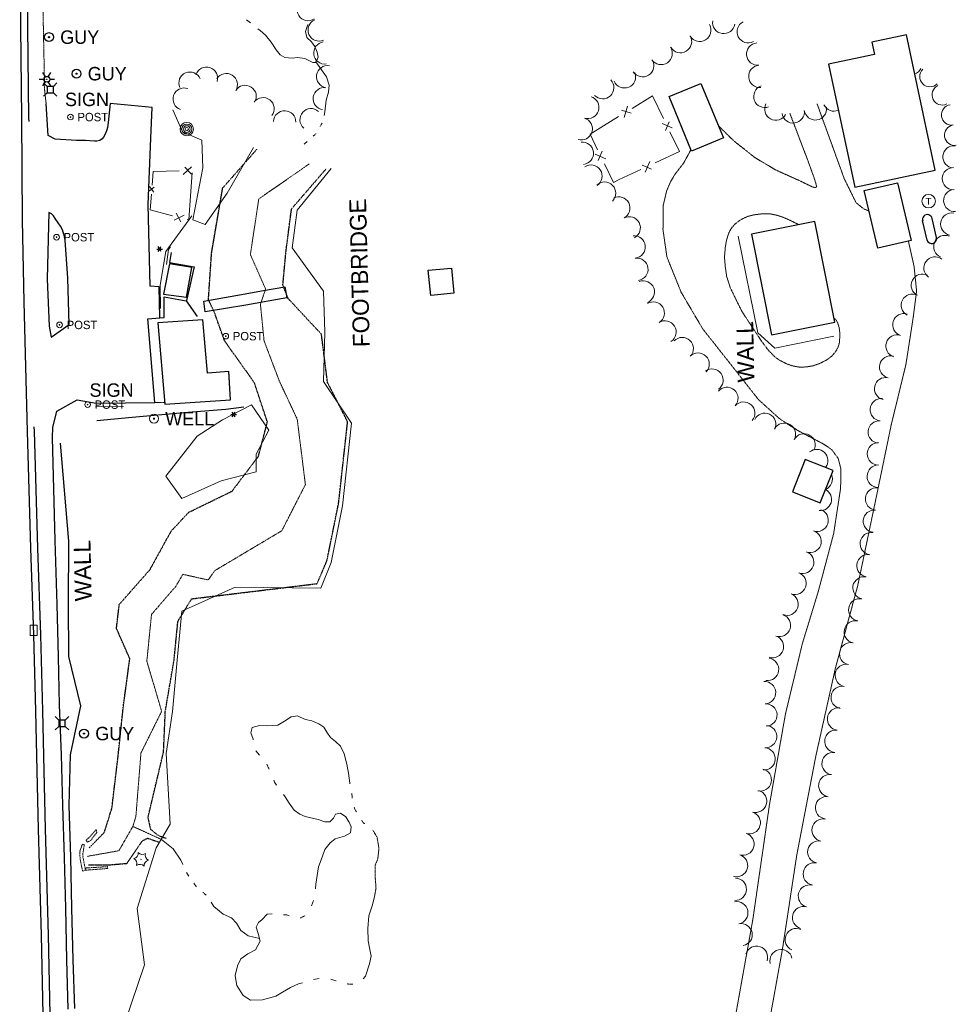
# Model space of a CAD drawing. Extents: x 386588 to 390135, y 96998 to 113606.
# Tile 60 of 93: x 388614 to 388948, y 103541 to 103892. Entities that reach past the tile are written whole.
import ezdxf
from ezdxf.enums import TextEntityAlignment as Align

# ---------------------------------------------------------------- set-up
doc = ezdxf.new("R2010")
doc.units = 0
doc.header["$MEASUREMENT"] = 0
for name, pattern in [('Echnl', [0.4, 0.145, -0.02, 0.01, -0.02, 0.01, -0.02, 0.01, -0.02, 0.145]), ('Wisdot1', [0.0625, 0.03125, -0.03125]), ('Wisdot3', [0.1875, 0.125, -0.0625]), ('Wisdot5', [0.1, 0.05, -0.05]), ('Wisdot6', [0.375, 0.125, -0.0625, 0.03125, -0.0625, 0.03125, -0.0625])]:
    doc.linetypes.add(name, pattern=pattern)
for name, color, linetype, lineweight in [('E_BLD', 241, 'Continuous', 25), ('E_DRN', 40, 'Continuous', 15), ('E_DTM_BreakLines', 30, 'Continuous', 25), ('E_DWY', 2, 'Wisdot3', 15), ('E_FEN_Generic', 40, 'Efen', 15), ('E_LAND_TreeLine', 3, 'Etrel', 15), ('E_LAND_Vegetation', 3, 'Continuous', 15), ('E_LTG', 21, 'Continuous', 25), ('E_MISCPROP', 30, 'Continuous', 15), ('E_MISCPROP_Railing', 30, 'Continuous', 15), ('E_MISCPROP_Solid', 241, 'Continuous', 15), ('E_MISCPROP_Well', 4, 'Continuous', 15), ('E_PATH_Sidewalk', 2, 'Wisdot5', 15), ('E_RDWY', 21, 'Continuous', 25), ('E_RDWY_AsphConc', 200, 'Continuous', 25), ('E_SGN', 21, 'Continuous', 15), ('E_STRUCT', 40, 'Continuous', 25), ('E_STRUCT_WingWall', 40, 'Wisdot1', 15), ('E_UTL_AG_Bold', 30, 'Continuous', 25), ('E_UTL_EGuyWire', 200, 'Continuous', 25), ('E_WAL', 40, 'Continuous', 25), ('E_WTR', 4, 'Wisdot6', 15), ('E_WTR_Channel', 4, 'Echnl', 15), ('E_WTR_Edge', 4, 'Echnl', 25), ('E_WTR_Elevations', 4, 'Continuous', 15)]:
    doc.layers.add(name, color=color, linetype=linetype, lineweight=lineweight)
doc.styles.add('Style-dot_font5', font='dot_font5.shx')
doc.styles.add('Style-IGR_FONT_0', font='dot_font15.shx')
doc.linetypes.add('Efen', pattern='A,0.105,-0.0325,[20,dgnlstyle-ewdotudls.shx,S=0.000293,R=0,X=0,Y=0],-0.0325,0.105', length=0.275)
doc.linetypes.add('Etrel', pattern='A,0,[14,dgnlstyle-ewdotudls.shx,S=0.000293,R=0,X=0,Y=0],-0.036575', length=0.036575)

# ---------------------------------------------------------------- blocks, each defined once
blk = doc.blocks.new('GUY')
at = {"layer": 'E_UTL_EGuyWire'}
for radius in [4, 0.5]:
    blk.add_circle((0, 0), radius, dxfattribs=at)
at = {"layer": 'E_UTL_EGuyWire', "style": 'Style-dot_font5'}
blk.add_text('GUY', height=12, dxfattribs=at).set_placement((10, 0), align=Align.MIDDLE_LEFT)
blk = doc.blocks.new('INLET')
at = {"layer": 'E_DRN', "flags": 128}
blk.add_lwpolyline([(-7.5, 10), (7.5, 10), (7.5, 0), (-7.5, 0)], close=True, dxfattribs=at)
blk = doc.blocks.new('LPOL')
at = {"layer": 'E_LTG'}
for p, q in [((-4, 0), (-1.5, 0)), ((-0.75, 1.3), (-2, 3.46)), ((0.75, 1.3), (2, 3.46)), ((1.5, 0), (4, 0)), ((-2, -3.46), (-0.75, -1.3)), ((2, -3.46), (0.75, -1.3))]:
    blk.add_line(p, q, dxfattribs=at)
for radius in [1.5, 1.5, 1.5, 0.125]:
    blk.add_circle((0, 0), radius, dxfattribs=at)
blk = doc.blocks.new('PED')
at = {"layer": 'E_UTL_AG_Bold'}
for p, q in [((-2.5, 2.5), (-5.33, 5.33)), ((2.5, 2.5), (5.33, 5.33)), ((-2.5, -2.5), (-5.33, -5.33)), ((2.5, -2.5), (5.33, -5.33))]:
    blk.add_line(p, q, dxfattribs=at)
at = {"layer": 'E_UTL_AG_Bold', "flags": 128}
blk.add_lwpolyline([(-2.5, -2.5), (2.5, -2.5), (2.5, 2.5), (-2.5, 2.5)], close=True, dxfattribs=at)
blk = doc.blocks.new('POLE')
at = {"layer": 'E_MISCPROP'}
for radius in [4.46, 3.35, 2.23, 1.12]:
    blk.add_circle((0, 0), radius, dxfattribs=at)
blk = doc.blocks.new('SIGN')
at = {"layer": 'E_SGN', "lineweight": 13, "style": 'Style-dot_font5'}
blk.add_text('SIGN', height=12, dxfattribs=at).set_placement((0, 0), align=Align.MIDDLE_CENTER)
blk = doc.blocks.new('TANK')
at = {"layer": 'E_MISCPROP_Solid'}
blk.add_circle((0, 0), 10.9, dxfattribs=at)
at = {"layer": 'E_MISCPROP_Solid', "style": 'Style-dot_font5', "width": 1.111111}
blk.add_text('T', height=10.8, dxfattribs=at).set_placement((0, 0), align=Align.MIDDLE_CENTER)
blk = doc.blocks.new('WELL')
at = {"layer": 'E_MISCPROP_Well'}
for radius in [4, 0.5]:
    blk.add_circle((0, 0), radius, dxfattribs=at)
at = {"layer": 'E_MISCPROP_Well', "style": 'Style-dot_font5'}
blk.add_text('WELL', height=12, dxfattribs=at).set_placement((10, 0), align=Align.MIDDLE_LEFT)

msp = doc.modelspace()

# ---------------------------------------------------------------- linework, layer by layer
at = {"layer": 'E_BLD', "ltscale": 5}
for p, q in [((388930.62, 103886.85), (388918.37, 103884.25)), ((388940.88, 103838.6), (388930.62, 103886.85)), ((388918.37, 103884.25), (388919.3, 103879.89)), ((388919.3, 103879.89), (388902.89, 103876.41)), ((388902.89, 103876.41), (388912.23, 103832.5)), ((388845.96, 103864.85), (388857.34, 103869.55)), ((388857.34, 103869.55), (388865.39, 103850.05)), ((388854.01, 103845.35), (388845.96, 103864.85)), ((388865.39, 103850.05), (388854.01, 103845.35)), ((388912.23, 103832.5), (388940.88, 103838.6)), ((388915.62, 103831.34), (388927.51, 103834.1)), ((388927.51, 103834.1), (388932.3, 103813.49)), ((388920.41, 103810.72), (388915.62, 103831.34)), ((388898.01, 103820.24), (388875.35, 103815.74)), ((388905.14, 103784.31), (388898.01, 103820.24)), ((388875.35, 103815.74), (388882.48, 103779.82)), ((388932.3, 103813.49), (388920.41, 103810.72)), ((388667.76, 103805.1), (388665.62, 103794.31)), ((388675.78, 103803.77), (388667.76, 103805.1)), ((388673.84, 103793.21), (388675.78, 103803.77)), ((388760.07, 103802.9), (388768.32, 103803.64)), ((388760.98, 103793.88), (388760.07, 103802.9)), ((388768.32, 103803.64), (388769.21, 103794.71)), ((388665.62, 103794.31), (388673.84, 103793.21)), ((388769.21, 103794.71), (388760.98, 103793.88)), ((388679.71, 103785.13), (388663.63, 103784.1)), ((388681.27, 103766.13), (388679.71, 103785.13)), ((388882.48, 103779.82), (388905.14, 103784.31)), ((388663.63, 103784.1), (388666.16, 103755.1)), ((388688.89, 103766.75), (388681.27, 103766.13)), ((388689.56, 103756.62), (388688.89, 103766.77)), ((388689.56, 103756.62), (388688.89, 103766.75)), ((388666.16, 103755.1), (388689.56, 103756.62)), ((388894.58, 103735.36), (388889.98, 103723.75)), ((388904.51, 103731.43), (388894.58, 103735.36)), ((388899.91, 103719.81), (388904.51, 103731.43)), ((388889.98, 103723.75), (388899.91, 103719.81))]:
    msp.add_line(p, q, dxfattribs=at)
at = {"layer": 'E_BLD'}
for p, q in [((388938.01, 103813.63), (388936.42, 103820.55)), ((388941.4, 103814.51), (388939.83, 103821.36))]:
    msp.add_line(p, q, dxfattribs=at)
for centre, start, end in [((388938.13, 103820.94), 13.7305, 196.1909), ((388939.69, 103814.13), 196.5496, 12.5669)]:
    msp.add_arc(centre, 1.75, start, end, dxfattribs=at)
at = {"layer": 'E_DTM_BreakLines'}
for p, q in [((388631.86, 103706.18), (388628.86, 103741.08)), ((388631.79, 103683.73), (388631.86, 103706.18)), ((388631.9, 103665.04), (388631.79, 103683.73)), ((388636.2, 103647.38), (388631.9, 103665.04)), ((388632.49, 103629.92), (388636.2, 103647.38)), ((388632.03, 103611.76), (388632.49, 103629.92)), ((388632.59, 103593.36), (388632.03, 103611.76)), ((388632.93, 103575.17), (388632.59, 103593.36)), ((388633.37, 103556.68), (388632.93, 103575.17)), ((388633.97, 103539.41), (388633.37, 103556.68))]:
    msp.add_line(p, q, dxfattribs=at)
at = {"layer": 'E_DWY', "flags": 128}
for points in [[(388898.78, 103862.25), (388908.43, 103835.61), (388912.68, 103826.97), (388915.48, 103824.69), (388917.33, 103823.99)], [(388863.9, 103854.11), (388869.17, 103848.93), (388876.69, 103843), (388884.05, 103838.62), (388892.95, 103834.61), (388897.31, 103832.49), (388898.11, 103832.38), (388898.68, 103832.63), (388897.77, 103835.7), (388895.29, 103842.54), (388889.06, 103858.88)], [(388827.93, 103473.52), (388836.86, 103472.79), (388844.79, 103474.4), (388850.54, 103477.95), (388856.95, 103484.73), (388860.03, 103493.14), (388867.59, 103525.1), (388875.87, 103571.15), (388881.75, 103611.82), (388887.48, 103644.38), (388893.55, 103669.68), (388899.16, 103688.02), (388904.71, 103708.92), (388907.18, 103725.16), (388907.26, 103732.07), (388906.29, 103735.72), (388903.99, 103738.84), (388901.23, 103740.73), (388891.84, 103745.68), (388885.29, 103749.94), (388877.88, 103756.68), (388857.9, 103782.05), (388850.24, 103795.08), (388845.21, 103807.59), (388843.81, 103817.31), (388843.9, 103826), (388845.14, 103831.26), (388846.57, 103834.57), (388848.09, 103837.09), (388851.22, 103841.16), (388853.71, 103845.76), (388853.76, 103845.95)], [(388904.88, 103785.61), (388905.38, 103785.33), (388906.12, 103784.1), (388906.62, 103782.58), (388906.92, 103780.35), (388906.78, 103777.04), (388906.21, 103775.27), (388905.4, 103773.82), (388903.93, 103772.09), (388902.02, 103770.73), (388899.67, 103769.53), (388897.29, 103768.73), (388895.2, 103768.38), (388892.89, 103768.21), (388890.31, 103768.63), (388888.11, 103769.36), (388885.37, 103770.73), (388883.58, 103772.05), (388881.2, 103774.54), (388878.74, 103777.85), (388871.99, 103788.12), (388869.75, 103792.62), (388867.83, 103796.6), (388866.52, 103800.65), (388866.02, 103804.16), (388865.75, 103807.49), (388866.02, 103810.88), (388866.44, 103813.46), (388867.21, 103815.93), (388868.06, 103817.67), (388869.59, 103819.4), (388871.56, 103820.9), (388873.98, 103822.04), (388876.25, 103822.62), (388879.57, 103823.03), (388881.9, 103823), (388884.7, 103822.4), (388886.9, 103821.66), (388889.27, 103820.6), (388892.3, 103819.11)], [(388931.35, 103813.27), (388933.38, 103804.23), (388934.28, 103795.45), (388933.08, 103786.04), (388930.47, 103769.2), (388925.2, 103747.54), (388920.33, 103723.95), (388913.32, 103690.46), (388905.32, 103660.82), (388898.3, 103629.31), (388891.49, 103593.88), (388886.44, 103560.59), (388876.88, 103507.7), (388872.07, 103483.52), (388871.74, 103475.2), (388873.4, 103470.64), (388877.36, 103468.83)]]:
    msp.add_lwpolyline(points, dxfattribs=at)
at = {"layer": 'E_FEN_Generic', "flags": 128}
msp.add_lwpolyline([(388675.7, 103822.32), (388666.43, 103809.53), (388664.39, 103797.58), (388664.61, 103789.25)], dxfattribs=at)
at = {"layer": 'E_LAND_TreeLine'}
for p, q in [((388672.38, 103852.29), (388669.01, 103860.04)), ((388669.01, 103860.04), (388672.38, 103852.29)), ((388672.38, 103852.29), (388679.27, 103849.23)), ((388679.27, 103849.23), (388679.69, 103839.42)), ((388688.34, 103830.38), (388697.79, 103846.68)), ((388679.69, 103839.42), (388676.14, 103820.88)), ((388725.4, 103839.16), (388713.27, 103824.31)), ((388680.44, 103819.14), (388688.34, 103830.38)), ((388713.27, 103824.31), (388711.51, 103810.88)), ((388676.14, 103820.88), (388680.44, 103819.14)), ((388711.51, 103810.88), (388722.76, 103795.4)), ((388722.76, 103795.4), (388723.21, 103780.74)), ((388723.21, 103780.74), (388722.66, 103763.1)), ((388722.66, 103763.1), (388732.7, 103748.28)), ((388696.98, 103754.83), (388686.69, 103749.41)), ((388703.24, 103745.74), (388696.98, 103754.83)), ((388686.69, 103749.41), (388677.64, 103743.57)), ((388698.71, 103737.17), (388703.24, 103745.74)), ((388732.7, 103748.28), (388729.48, 103718.78)), ((388677.64, 103743.57), (388666.51, 103729.33)), ((388698.69, 103730.95), (388698.71, 103737.17)), ((388666.51, 103729.33), (388672.12, 103721.34)), ((388686.25, 103727.67), (388698.69, 103730.95)), ((388672.12, 103721.34), (388686.25, 103727.67)), ((388729.48, 103718.78), (388725.49, 103698.56)), ((388725.49, 103698.56), (388721.73, 103689.38)), ((388691.18, 103689.69), (388672.12, 103681.22)), ((388721.73, 103689.38), (388691.18, 103689.69)), ((388672.12, 103681.22), (388670.53, 103663.73)), ((388670.53, 103663.73), (388668.85, 103645.42)), ((388668.85, 103645.42), (388666.61, 103630.4)), ((388666.61, 103630.4), (388667.99, 103605.16)), ((388667.99, 103605.16), (388663.01, 103596.67)), ((388663.01, 103596.67), (388656.27, 103575.01)), ((388656.27, 103575.01), (388658.82, 103554.96)), ((388658.82, 103554.96), (388651.92, 103534.58))]:
    msp.add_line(p, q, dxfattribs=at)
at = {"layer": 'E_LAND_Vegetation'}
msp.add_circle((388657.65, 103592.59), 0.0558, dxfattribs=at)
for centre, radius, start, end in [((388717.25, 103895.87), 3.97, 122.7254, 302.7101), ((388721.16, 103888.6), 3.97, 113.7465, 293.7312), ((388856.94, 103888.46), 3.99, 210.773, 30.7576), ((388865.48, 103891.27), 3.99, 171.278, 351.2627), ((388874.2, 103887.98), 3.99, 117.4824, 297.467), ((388850.06, 103884.45), 3.99, 210.2596, 30.2443), ((388723.17, 103880.39), 3.97, 97.7515, 277.7362), ((388877.61, 103879.99), 3.99, 95.3134, 275.2981), ((388843.14, 103880.22), 3.99, 214.0524, 34.0371), ((388724.19, 103871.93), 3.97, 81.2813, 261.266), ((388836.58, 103875.82), 3.99, 211.8796, 31.8643), ((388878.35, 103872.04), 3.99, 95.3134, 275.2981), ((388675.06, 103869.62), 3.97, 23.0632, 203.0479), ((388681, 103871.4), 3.97, 342.5618, 162.5465), ((388688.03, 103869.09), 3.97, 327.965, 147.9497), ((388830.05, 103871.88), 3.99, 202.4206, 22.4053), ((388932.53, 103876.41), 3.66, 286.7402, 335.0385), ((388939.04, 103871.97), 3.66, 135.1219, 315.1066), ((388694.77, 103864.88), 3.97, 327.965, 147.9497), ((388822.29, 103867.99), 3.99, 223.9684, 43.953), ((388880.15, 103864.87), 3.99, 109.7826, 289.7672), ((388943.44, 103865.46), 3.66, 116.3499, 296.3346), ((388672.99, 103863.93), 3.97, 70.8682, 250.8529), ((388722.99, 103864.08), 3.97, 81.2813, 261.266), ((388701.14, 103860.5), 3.97, 322.4344, 142.4191), ((388816.99, 103860.95), 3.99, 253.0084, 72.993), ((388884.06, 103860.38), 3.99, 151.6264, 331.6111), ((388904.83, 103863.59), 3.99, 204.8542, 293.1737), ((388946.78, 103858.31), 3.66, 98.7069, 278.6916), ((388708.84, 103855.81), 3.97, 357.9623, 177.9469), ((388718.27, 103856.58), 3.97, 48.5768, 228.5615), ((388890.26, 103859.36), 3.99, 187.8565, 7.8412), ((388898.17, 103860.45), 3.99, 187.8565, 7.8412), ((388814.66, 103853.32), 3.99, 253.0084, 72.993), ((388947.89, 103851.07), 3.66, 98.7069, 278.6916), ((388815.04, 103844.59), 3.99, 276.7824, 96.767), ((388947.66, 103843.33), 3.99, 85.1069, 265.0916), ((388818.12, 103836.42), 3.99, 303.6715, 123.6561), ((388947.43, 103835.52), 3.99, 89.3092, 269.2938), ((388822.97, 103830.37), 3.99, 314.1199, 134.1046), ((388947.91, 103827.74), 3.99, 94.0937, 274.0784), ((388828.05, 103825.05), 3.99, 297.6896, 117.6743), ((388946.81, 103819.34), 3.99, 78.9617, 258.9464), ((388831.76, 103817.99), 3.99, 297.6896, 117.6743), ((388833.53, 103811.17), 3.99, 275.8897, 95.8744), ((388944.38, 103811.31), 3.99, 67.45, 247.4347), ((388834.49, 103803.17), 3.99, 278.2677, 98.2523), ((388940.85, 103803.64), 3.99, 53.4927, 233.4773), ((388836.8, 103795.08), 3.99, 291.8402, 111.8248), ((388936.36, 103797.48), 3.99, 63.1528, 243.1374), ((388840.33, 103787.56), 3.99, 301.7892, 121.7739), ((388932.76, 103790.37), 3.99, 63.1528, 243.1374), ((388844.53, 103780.79), 3.99, 301.7892, 121.7739), ((388929.72, 103783.39), 3.99, 72.4589, 252.4435), ((388850.66, 103774.89), 3.99, 316.6533, 136.638), ((388927.32, 103775.79), 3.99, 72.4589, 252.4435), ((388856.33, 103769.36), 3.99, 315.2906, 135.2753), ((388925.03, 103768.33), 3.99, 76.7929, 256.7776), ((388861.29, 103763.63), 3.99, 305.427, 125.4117), ((388923.21, 103760.56), 3.99, 76.7929, 256.7776), ((388866.61, 103757.1), 3.99, 318.9137, 138.8984), ((388921.7, 103753.05), 3.99, 84.8181, 264.8028), ((388872.62, 103751.86), 3.99, 318.9137, 138.8984), ((388880.11, 103747.85), 3.99, 334.2799, 154.2646), ((388887.14, 103744.33), 3.99, 331.3804, 151.365), ((388920.97, 103745.11), 3.99, 84.8181, 264.8028), ((388894.14, 103740.51), 3.99, 331.3804, 151.365), ((388898.67, 103734.94), 3.99, 322.1674, 129.5674), ((388920.68, 103737.32), 3.99, 89.5513, 269.536), ((388920.62, 103729.35), 3.99, 89.5513, 269.536), ((388900.26, 103728.29), 3.99, 292.9319, 23.8519), ((388899.96, 103721.05), 3.99, 263.0848, 62.497), ((388919.99, 103721.22), 3.99, 84.3901, 264.3748), ((388898.81, 103713.61), 3.99, 251.5468, 71.5314), ((388919.21, 103713.29), 3.99, 84.3901, 264.3748), ((388896.29, 103706.05), 3.99, 251.5468, 71.5314), ((388918.11, 103705.28), 3.99, 81.389, 261.3736), ((388893.65, 103698.59), 3.99, 249.8617, 69.8464), ((388916.92, 103697.4), 3.99, 81.389, 261.3736), ((388890.9, 103691.11), 3.99, 249.8617, 69.8464), ((388915.51, 103689.47), 3.99, 79.1885, 259.1732), ((388888.09, 103683.67), 3.99, 249.3231, 69.3078), ((388914.01, 103681.64), 3.99, 79.1885, 259.1732), ((388885.34, 103676.08), 3.99, 251.9236, 71.9082), ((388912.42, 103673.79), 3.99, 78.0389, 258.0235), ((388882.87, 103668.51), 3.99, 251.9236, 71.9082), ((388910.77, 103665.99), 3.99, 78.0389, 258.0235), ((388881.12, 103660.39), 3.99, 261.8533, 81.838), ((388909.21, 103658.23), 3.99, 79.4481, 259.4328), ((388880.05, 103652.08), 3.99, 273.287, 93.2717), ((388907.74, 103650.39), 3.99, 79.4481, 259.4328), ((388880.51, 103644.12), 3.99, 273.287, 93.2717), ((388906.42, 103642.67), 3.99, 83.1644, 263.149), ((388880.42, 103636.43), 3.99, 266.0667, 86.0514), ((388905.47, 103634.75), 3.99, 83.1644, 263.149), ((388879.87, 103628.47), 3.99, 266.0667, 86.0514), ((388904.5, 103626.78), 3.99, 81.5381, 261.5228), ((388878.53, 103620.94), 3.99, 257.8298, 77.8145), ((388903.33, 103618.9), 3.99, 81.5381, 261.5228), ((388876.84, 103613.31), 3.99, 253.583, 73.5676), ((388902.15, 103611.01), 3.99, 81.5381, 261.5228), ((388874.58, 103605.66), 3.99, 253.583, 73.5676), ((388900.95, 103603.02), 3.99, 78.5777, 258.5623), ((388872.32, 103598.02), 3.99, 253.4463, 73.431), ((388899.37, 103595.21), 3.99, 78.5777, 258.5623), ((388654.66, 103594.83), 1.97, 280.2067, 5.9716), ((388658.1, 103596.32), 1.97, 220.2113, 305.9762), ((388661.11, 103594.06), 1.97, 160.2113, 245.9762), ((388654.19, 103591.11), 1.97, 340.2113, 65.9762), ((388870.05, 103590.38), 3.99, 253.4463, 73.431), ((388897.79, 103587.39), 3.99, 78.5777, 258.5623), ((388657.2, 103588.85), 1.97, 40.2113, 125.9762), ((388869.58, 103581.91), 3.99, 268.1193, 88.104), ((388896.05, 103579.48), 3.99, 74.8508, 254.8355), ((388870.12, 103573.53), 3.99, 281.2069, 101.1916), ((388893.96, 103571.79), 3.99, 74.8508, 254.8355), ((388871.66, 103565.71), 3.99, 281.2069, 101.1916), ((388891.38, 103563.94), 3.99, 66.349, 246.3336), ((388877.17, 103557.64), 3.99, 341.4435, 161.4282), ((388885.96, 103556.42), 3.99, 14.0259, 194.0106)]:
    msp.add_arc(centre, radius, start, end, dxfattribs=at)
at = {"layer": 'E_LAND_Vegetation', "extrusion": (0, 0, -1)}
msp.add_arc((-388660.66, 103590.33), 1.97, 354.0728, 79.7489, dxfattribs=at)
at = {"layer": 'E_LTG', "ltscale": 5}
for p, q in [((388663.22, 103810.42), (388663.85, 103810.42)), ((388664.03, 103810.74), (388663.72, 103811.28)), ((388663.72, 103809.55), (388664.03, 103810.09)), ((388664.41, 103810.74), (388664.72, 103811.28)), ((388664.72, 103809.55), (388664.41, 103810.09)), ((388664.6, 103810.42), (388665.22, 103810.42)), ((388689.68, 103751.36), (388690.3, 103751.36)), ((388690.49, 103751.69), (388690.18, 103752.23)), ((388690.18, 103750.5), (388690.49, 103751.04)), ((388690.87, 103751.69), (388691.18, 103752.23)), ((388691.18, 103750.5), (388690.87, 103751.04)), ((388691.05, 103751.36), (388691.68, 103751.36))]:
    msp.add_line(p, q, dxfattribs=at)
at = {"layer": 'E_LTG'}
for centre, radius in [((388664.22, 103810.42), 0.375), ((388664.22, 103810.42), 0.0312), ((388690.68, 103751.36), 0.375), ((388690.68, 103751.36), 0.0312)]:
    msp.add_circle(centre, radius, dxfattribs=at)
at = {"layer": 'E_MISCPROP'}
for centre, radius in [((388632.44, 103857.51), 1), ((388632.44, 103857.51), 0.125), ((388627.49, 103814.64), 1), ((388627.49, 103814.64), 0.125), ((388628.56, 103783.35), 1), ((388628.56, 103783.35), 0.125), ((388687.84, 103779.32), 1), ((388687.84, 103779.32), 0.125), ((388638.56, 103754.89), 1), ((388638.56, 103754.89), 0.125)]:
    msp.add_circle(centre, radius, dxfattribs=at)
at = {"layer": 'E_MISCPROP_Railing', "ltscale": 5}
for p, q in [((388832.49, 103858.92), (388829.04, 103859.99)), ((388831.17, 103861.36), (388829.91, 103857.35)), ((388847.11, 103853.73), (388843.51, 103855.25)), ((388844.75, 103852.72), (388846.03, 103855.82)), ((388819.59, 103844.32), (388823.46, 103842.66)), ((388822.15, 103845.38), (388820.74, 103842.06)), ((388837.44, 103837.84), (388839.14, 103841.68)), ((388675.67, 103839.77), (388672.66, 103837.06)), ((388675.57, 103837.11), (388673.24, 103839.68)), ((388836.4, 103840.4), (388839.71, 103838.96)), ((388662.27, 103832.5), (388660.6, 103831.24)), ((388660.67, 103832.71), (388662.14, 103830.75)), ((388670.18, 103823.25), (388671.76, 103820.15)), ((388669.38, 103820.71), (388673, 103822.52))]:
    msp.add_line(p, q, dxfattribs=at)
at = {"layer": 'E_MISCPROP_Railing', "flags": 128}
for points in [[(388840.03, 103865.04), (388832.79, 103860.61)], [(388843.98, 103856.98), (388840.03, 103865.04)], [(388828, 103857.68), (388819.77, 103852.64)], [(388819.77, 103852.64), (388817.81, 103851.44), (388820.5, 103845.85)], [(388849.75, 103845.22), (388846.28, 103852.3)], [(388841, 103841.14), (388849.75, 103845.22)], [(388822.93, 103840.79), (388826.11, 103834.19), (388828.22, 103835.18)], [(388661.95, 103838.14), (388661.58, 103833.22)], [(388671.24, 103838.27), (388661.95, 103838.14)], [(388675.27, 103829.44), (388675.84, 103837.59)], [(388828.22, 103835.18), (388835.91, 103838.76)], [(388661.33, 103829.96), (388660.91, 103824.36)], [(388674.05, 103820.98), (388674.67, 103820.82), (388675.27, 103829.44)], [(388660.91, 103824.36), (388668.82, 103822.32)], [(388904.76, 103779.37), (388883.69, 103775.01), (388877.64, 103780.55), (388870.66, 103814.99)], [(388666.65, 103804.9), (388667.42, 103810.23), (388668.07, 103811.16)]]:
    msp.add_lwpolyline(points, dxfattribs=at)
at = {"layer": 'E_PATH_Sidewalk', "flags": 128}
for points in [[(388623.76, 103862.28), (388623.24, 103866.97), (388623.24, 103866.97), (388622.54, 103900.95), (388622.19, 103923.45), (388623.06, 103932.9), (388624.63, 103940.82), (388626.9, 103947.94), (388631.17, 103959.28), (388636.62, 103970.58), (388641.98, 103981.31), (388647.35, 103991.81), (388650.96, 104000.8), (388652.8, 104008.27), (388653.91, 104016.86), (388654.41, 104031.12), (388654.69, 104057.17), (388654.89, 104077.27), (388655.74, 104085.2), (388656.34, 104088.7)], [(388662.54, 103755.67), (388666.12, 103755.66)]]:
    msp.add_lwpolyline(points, dxfattribs=at)
at = {"layer": 'E_RDWY', "flags": 128}
for points in [[(388615.36, 103820.74), (388615.15, 103857.2), (388614.72, 103889.74), (388614.5, 103920.81), (388614.33, 103954.42), (388614.36, 103988.22), (388614.63, 104021.54), (388614.9, 104058.88), (388614.97, 104066.14), (388615.34, 104069.95), (388616.41, 104073.66), (388617.82, 104076.96), (388619.65, 104079.95), (388621.91, 104082.96), (388624.53, 104085.62), (388627.79, 104088), (388630.41, 104089.42), (388632.86, 104090.51), (388635.4, 104091.24), (388637.9, 104091.84), (388640.52, 104092.04), (388642.25, 104092.2), (388642.48, 104089.71)], [(388617.66, 103855.97), (388617.65, 103857.22), (388617.22, 103889.77), (388617, 103920.82), (388616.83, 103954.42), (388616.86, 103988.21), (388617.13, 104021.52), (388617.4, 104058.85), (388617.47, 104066), (388617.8, 104069.48), (388618.77, 104072.81), (388620.05, 104075.81), (388621.72, 104078.55), (388623.8, 104081.33), (388626.17, 104083.72), (388629.13, 104085.89), (388631.51, 104087.18), (388633.72, 104088.16), (388636.04, 104088.83), (388638.29, 104089.36), (388640.73, 104089.55), (388642.48, 104089.71)], [(388619.32, 103311.63), (388621.88, 103342.55), (388623.65, 103376.35), (388624.68, 103404.62), (388625.15, 103433.14), (388624.93, 103460.37), (388624.28, 103488.15), (388622.86, 103531.47), (388622.11, 103565.52), (388621.05, 103603.4), (388620.51, 103624.16), (388620.04, 103645.49), (388619.34, 103672.7), (388618.29, 103703.63), (388617.08, 103745.34), (388615.89, 103791.61), (388615.36, 103820.71)], [(388625.56, 103525.44), (388625.36, 103531.54), (388624.61, 103565.59), (388623.55, 103603.47), (388623.01, 103624.22), (388622.54, 103645.55), (388621.84, 103672.78), (388620.79, 103703.71), (388619.58, 103745.4), (388619.54, 103746.94)]]:
    msp.add_lwpolyline(points, dxfattribs=at)
at = {"layer": 'E_RDWY_AsphConc', "ltscale": 5}
for p, q in [((388624.5, 103850.92), (388623.76, 103862.28)), ((388646.6, 103862.35), (388645.9, 103855.53)), ((388661.54, 103860.9), (388646.6, 103862.35)), ((388661.06, 103850), (388661.54, 103860.9)), ((388645.9, 103855.53), (388645.62, 103853.74)), ((388644.92, 103851.65), (388644.2, 103850.33)), ((388645.4, 103852.9), (388644.92, 103851.65)), ((388645.62, 103853.74), (388645.4, 103852.9)), ((388626.96, 103849.62), (388624.5, 103850.92)), ((388634.62, 103849.16), (388626.96, 103849.62)), ((388635.67, 103849.13), (388634.62, 103849.16)), ((388637.75, 103849.13), (388635.67, 103849.13)), ((388639.36, 103849.06), (388637.75, 103849.13)), ((388641.03, 103848.88), (388639.36, 103849.06)), ((388641.83, 103848.88), (388641.03, 103848.88)), ((388642.93, 103849.14), (388641.83, 103848.88)), ((388643.74, 103849.76), (388642.93, 103849.14)), ((388644.2, 103850.33), (388643.74, 103849.76)), ((388660.17, 103826.31), (388661.06, 103850)), ((388660.85, 103797.14), (388660.17, 103826.31)), ((388664.13, 103796.9), (388660.85, 103797.14)), ((388664.31, 103785.89), (388664.13, 103796.9)), ((388665.92, 103785.93), (388665.81, 103793.3)), ((388665.81, 103793.3), (388673.74, 103791.92)), ((388673.74, 103791.92), (388677.69, 103786.28)), ((388660.09, 103785.47), (388664.31, 103785.89)), ((388662.54, 103755.67), (388660.09, 103785.47)), ((388664.31, 103785.89), (388665.92, 103785.93)), ((388627.54, 103752.54), (388634.84, 103756.57)), ((388634.84, 103756.57), (388641.62, 103755.46)), ((388641.62, 103755.46), (388662.54, 103755.67)), ((388626.13, 103746.75), (388627.54, 103752.54)), ((388626.06, 103743.19), (388626.13, 103746.75)), ((388627.04, 103706.41), (388626.06, 103743.19)), ((388627.72, 103683.57), (388627.04, 103706.41)), ((388628.21, 103664.89), (388627.72, 103683.57)), ((388628.59, 103647.7), (388628.21, 103664.89)), ((388629.21, 103629.95), (388628.59, 103647.7)), ((388629.69, 103611.8), (388629.21, 103629.95)), ((388630.28, 103593.24), (388629.69, 103611.8)), ((388630.75, 103575.23), (388630.28, 103593.24)), ((388631.18, 103556.76), (388630.75, 103575.23)), ((388631.65, 103539.14), (388631.18, 103556.76))]:
    msp.add_line(p, q, dxfattribs=at)
at = {"layer": 'E_RDWY_AsphConc', "flags": 128}
msp.add_lwpolyline([(388625.58, 103778.91), (388631.97, 103783.52), (388631.49, 103800), (388630.5, 103813.62), (388630.21, 103815.38), (388629.86, 103816.49), (388629.56, 103817.21), (388628.85, 103818.57), (388628.06, 103819.78), (388626.93, 103821.37), (388626.36, 103822.21), (388625.97, 103822.73), (388625.72, 103822.93), (388624.72, 103823.49), (388624.59, 103818.85), (388624.16, 103799.66), (388624.83, 103782.83), (388625.58, 103778.91)], dxfattribs=at)
at = {"layer": 'E_SGN', "ltscale": 5}
msp.add_line((388641.33, 103754.09), (388651.41, 103754.18), dxfattribs=at)
at = {"layer": 'E_STRUCT', "ltscale": 5}
for p, q in [((388691.42, 103793.86), (388701.36, 103795.67)), ((388701.36, 103795.67), (388708.86, 103796.88)), ((388708.86, 103796.88), (388709.57, 103793.01)), ((388679.99, 103791.84), (388691.42, 103793.86)), ((388680.53, 103787.97), (388679.99, 103791.84)), ((388709.57, 103793.01), (388695.03, 103790.39)), ((388695.03, 103790.39), (388680.53, 103787.97))]:
    msp.add_line(p, q, dxfattribs=at)
at = {"layer": 'E_STRUCT_WingWall', "ltscale": 5}
for p, q in [((388641.63, 103603.22), (388639.05, 103600.3)), ((388639.66, 103599.36), (388641.86, 103602.19)), ((388641.86, 103602.19), (388641.63, 103603.22)), ((388636.7, 103598.01), (388635.73, 103595.3)), ((388637.36, 103597.82), (388636.7, 103598.01)), ((388639.05, 103600.3), (388637.99, 103599.44)), ((388637.99, 103599.44), (388638.49, 103598.69)), ((388638.49, 103598.69), (388639.66, 103599.36)), ((388635.73, 103595.3), (388635.89, 103592.7)), ((388636.8, 103594), (388637.36, 103597.82)), ((388635.89, 103592.7), (388636.74, 103588.43)), ((388637.78, 103588.72), (388636.8, 103594)), ((388636.74, 103588.43), (388637.78, 103588.72)), ((388645.64, 103590), (388637.86, 103589.51)), ((388637.86, 103589.51), (388637.97, 103588.72)), ((388637.97, 103588.72), (388645.72, 103589.35)), ((388645.72, 103589.35), (388645.64, 103590))]:
    msp.add_line(p, q, dxfattribs=at)
at = {"layer": 'E_WAL', "ltscale": 5}
for p, q in [((388668.39, 103809.15), (388667.8, 103805.58)), ((388667.8, 103805.58), (388676.58, 103804.03)), ((388676.58, 103804.03), (388673.83, 103792.06)), ((388672.9, 103752.1), (388687.86, 103753.28)), ((388687.86, 103753.28), (388694.31, 103754.05)), ((388641.9, 103749.21), (388654.42, 103750.43)), ((388654.42, 103750.43), (388672.9, 103752.1))]:
    msp.add_line(p, q, dxfattribs=at)
at = {"layer": 'E_WTR', "flags": 128}
for points in [[(388721.49, 103854.15), (388722.22, 103855.37)], [(388719.02, 103850.69), (388719.83, 103851.38), (388720.02, 103851.7)], [(388702.47, 103626.53), (388703.37, 103624.67)], [(388732.98, 103614.47), (388732.81, 103616.09), (388732.79, 103616.2)], [(388734.43, 103609.53), (388733.78, 103610.77), (388733.7, 103611.09)], [(388737.39, 103605.31), (388736.85, 103605.72), (388736.26, 103606.59)], [(388740.81, 103578.89), (388741.45, 103582.34), (388741.14, 103586.32), (388741.17, 103590.6), (388742.05, 103592.62), (388742.49, 103596.46), (388741.81, 103600.51), (388740.3, 103603.06), (388740.13, 103603.19)], [(388680.87, 103579.82), (388679.69, 103580.82)], [(388716.22, 103572.57), (388714.39, 103571.61)], [(388731.2, 103548.13), (388733.01, 103547.99), (388733.25, 103548.07)]]:
    msp.add_lwpolyline(points, dxfattribs=at)
at = {"layer": 'E_WTR_Channel'}
for p, q in [((388699.62, 103828.3), (388717.61, 103840.78)), ((388696.62, 103808.45), (388699.62, 103828.3)), ((388702.06, 103796.12), (388696.62, 103808.45)), ((388700.21, 103790.71), (388702.06, 103796.12)), ((388701.5, 103777.66), (388700.21, 103790.71)), ((388706.95, 103763.32), (388701.5, 103777.66)), ((388713.33, 103749.68), (388706.95, 103763.32)), ((388716.25, 103726.34), (388713.33, 103749.68)), ((388707.83, 103709.87), (388716.25, 103726.34)), ((388683.97, 103695.66), (388707.83, 103709.87)), ((388670.02, 103690.02), (388672.52, 103694.32)), ((388672.52, 103694.32), (388681.55, 103692.31)), ((388681.55, 103692.31), (388683.97, 103695.66)), ((388661.36, 103680.03), (388670.02, 103690.02)), ((388659.68, 103663.34), (388661.36, 103680.03)), ((388664.97, 103645.44), (388659.68, 103663.34)), ((388657.59, 103630.56), (388664.97, 103645.44)), ((388655.77, 103607.82), (388657.59, 103630.56)), ((388654.69, 103604.35), (388655.77, 103607.82)), ((388649.74, 103595.69), (388654.69, 103604.35)), ((388654.69, 103604.35), (388664.94, 103599.68)), ((388638.47, 103593.67), (388649.74, 103595.69))]:
    msp.add_line(p, q, dxfattribs=at)
at = {"layer": 'E_WTR_Edge'}
for p, q in [((388686.74, 103832.19), (388699.03, 103846.11)), ((388711.3, 103824.73), (388723.72, 103839.11)), ((388682.78, 103808.99), (388686.74, 103832.19)), ((388709.36, 103809.86), (388711.3, 103824.73)), ((388681.66, 103792.31), (388682.78, 103808.99)), ((388708.21, 103797.55), (388709.36, 103809.86)), ((388710.13, 103792.71), (388708.21, 103797.55)), ((388683.79, 103787.81), (388681.66, 103792.31)), ((388721.97, 103780.01), (388710.13, 103792.71)), ((388687.42, 103777.64), (388683.79, 103787.81)), ((388698.02, 103762.77), (388687.42, 103777.64)), ((388724.15, 103762.77), (388721.97, 103780.01)), ((388702.69, 103748.72), (388698.02, 103762.77)), ((388731.31, 103748.78), (388724.15, 103762.77)), ((388699.51, 103736.47), (388702.69, 103748.72)), ((388728.1, 103719.69), (388731.31, 103748.78)), ((388690.13, 103724.03), (388699.51, 103736.47)), ((388674.63, 103716.45), (388690.13, 103724.03)), ((388723.94, 103699.21), (388728.1, 103719.69)), ((388668.38, 103709.76), (388674.63, 103716.45)), ((388660.79, 103695.97), (388668.38, 103709.76)), ((388720.45, 103691), (388723.94, 103699.21)), ((388649.86, 103683.59), (388660.79, 103695.97)), ((388675.67, 103685.58), (388720.45, 103691)), ((388648.85, 103675.03), (388649.86, 103683.59)), ((388670.76, 103677.53), (388675.67, 103685.58)), ((388669.39, 103663.66), (388670.76, 103677.53)), ((388653.61, 103664.22), (388648.85, 103675.03)), ((388651.26, 103646.77), (388653.61, 103664.22)), ((388666.28, 103645.42), (388669.39, 103663.66)), ((388649.47, 103629.65), (388651.26, 103646.77)), ((388665.65, 103630.94), (388666.28, 103645.42)), ((388647.22, 103610.81), (388649.47, 103629.65)), ((388660.07, 103607.38), (388665.65, 103630.94)), ((388644.53, 103602.25), (388647.22, 103610.81)), ((388660.07, 103607.38), (388660.97, 103603.37)), ((388639.09, 103596.67), (388644.53, 103602.25)), ((388660.97, 103603.37), (388663.68, 103601.17)), ((388652.55, 103591.17), (388658.17, 103599.26)), ((388658.17, 103599.26), (388659.97, 103600.16)), ((388659.97, 103600.16), (388664.19, 103598.67)), ((388663.68, 103601.17), (388666.58, 103600.13)), ((388645.74, 103590.58), (388652.55, 103591.17)), ((388638.83, 103590.6), (388645.74, 103590.58))]:
    msp.add_line(p, q, dxfattribs=at)
at = {"layer": 'E_WTR_Elevations', "flags": 128}
for points in [[(388696.62, 103891.16), (388695.28, 103892.21)], [(388717.16, 103890.61), (388717.08, 103890.52), (388716.25, 103888.02), (388716.81, 103885.94), (388718.43, 103884.41), (388719.57, 103882.75), (388720.42, 103880.73), (388720.79, 103878.92), (388720.33, 103877.69), (388719.74, 103876.98), (388718.92, 103876.98)], [(388718.92, 103876.98), (388716.08, 103878.4), (388713.41, 103878.77), (388711.51, 103878.51), (388708.9, 103878.76), (388707.29, 103879.72), (388705.85, 103881.56), (388703.99, 103884.3), (388702.04, 103886.75), (388700.12, 103888.41), (388699.29, 103889.06)], [(388722.93, 103858.11), (388723.19, 103859.36), (388723.69, 103863.58), (388724.52, 103866.46), (388724.77, 103868.88), (388723.74, 103871.93), (388719.97, 103877.25)], [(388715.79, 103847.89), (388715.9, 103848.01), (388716.86, 103848.83)], [(388721.08, 103640.97), (388718.58, 103642.02), (388716.3, 103642.46), (388714.43, 103643.36), (388713.39, 103643.83), (388711.19, 103643.5), (388708.8, 103641.9), (388706.4, 103640.45), (388702.87, 103640.3), (388699.85, 103640.35), (388697.27, 103639.61), (388696.78, 103637.74), (388697.64, 103635.49), (388697.66, 103635.26)], [(388732.16, 103619.6), (388732.12, 103619.82), (388731.59, 103623.41), (388731.01, 103626.53), (388730.1, 103630.29), (388728.73, 103633.01), (388726.99, 103634.71), (388725.18, 103636.13), (388723.94, 103638.04), (388722.82, 103639.8), (388721.08, 103640.97)], [(388698.57, 103631.35), (388699.89, 103629.76)], [(388704.99, 103620.87), (388705.26, 103620.18), (388705.95, 103619.05)], [(388708.4, 103615.73), (388709.08, 103614.9), (388710.46, 103612.64), (388712.28, 103610.17), (388714.25, 103608.76), (388716.21, 103607.87), (388720.75, 103606.77), (388723.13, 103605.98), (388724.95, 103606.01), (388726.32, 103607.3), (388727.01, 103608.72), (388728.75, 103609.06), (388730.65, 103607.74), (388731.78, 103606.01)], [(388731.78, 103606.01), (388731.89, 103605.84), (388732.63, 103604.25), (388732.28, 103602.02), (388730.16, 103600.92), (388726.87, 103599.96), (388725.04, 103598.52), (388723.2, 103596.14), (388722.19, 103593.33), (388720.93, 103589.92), (388719.95, 103583.72), (388719.84, 103582.02)], [(388672.54, 103590.71), (388671.78, 103592.3), (388669.13, 103596.3), (388664.94, 103599.68)], [(388674.67, 103586.61), (388674.16, 103587.34), (388673.88, 103587.93)], [(388677.34, 103582.82), (388677.28, 103582.87), (388676.44, 103584.07)], [(388699.88, 103564.33), (388695.8, 103565.35), (388693.16, 103567.22), (388691.64, 103569.82), (388689.83, 103571.77), (388686.89, 103573.03), (388683.53, 103575.81), (388682.59, 103577.26)], [(388719.14, 103577.96), (388718.48, 103576)], [(388736.82, 103549.95), (388737.7, 103550.92), (388739.17, 103555.34), (388739.67, 103558.1), (388739.12, 103560.96), (388738.59, 103563.56), (388738.5, 103567.93), (388738.92, 103572.45), (388740.14, 103576.32), (388740.81, 103578.89)], [(388704.39, 103573.14), (388702.56, 103573.03), (388700.78, 103571.07), (388699.49, 103570), (388698.72, 103568.36), (388699.42, 103566.09), (388700.12, 103563.4), (388698.46, 103560.31), (388695.74, 103558.89), (388693.26, 103557.12), (388692.01, 103554.65), (388691.17, 103551.13), (388691.31, 103550.29)], [(388710.46, 103572.48), (388709.67, 103572.82), (388708.46, 103572.75)], [(388691.31, 103550.29), (388691.75, 103547.59), (388694.1, 103543.98), (388696.61, 103542.31), (388700.92, 103542.5), (388705.73, 103543.82), (388708.08, 103545.21), (388710.94, 103546.86), (388713.82, 103548.15), (388715.19, 103548.52)], [(388719.15, 103549.7), (388721.19, 103550.05)], [(388725.27, 103549.81), (388727.15, 103549.21), (388727.23, 103549.18)]]:
    msp.add_lwpolyline(points, dxfattribs=at)

# ---------------------------------------------------------------- block references
at = {"layer": 'E_DRN', "xscale": 0.25, "yscale": 0.25, "zscale": 0.25, "rotation": 90.65068342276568}
msp.add_blockref('INLET', (388620.53, 103674.35), dxfattribs=at)
at = {"layer": 'E_LTG', "xscale": 0.692840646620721, "yscale": 0.692840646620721, "zscale": 0.692840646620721}
msp.add_blockref('LPOL', (388624.01, 103871), dxfattribs=at)
at = {"layer": 'E_MISCPROP', "xscale": 0.5377037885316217, "yscale": 0.5377037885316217, "zscale": 0.5377037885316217}
msp.add_blockref('POLE', (388673.94, 103853.23), dxfattribs=at)
at = {"layer": 'E_MISCPROP_Solid', "xscale": 0.2206654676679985, "yscale": 0.2206654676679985, "zscale": 0.2206654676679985}
msp.add_blockref('TANK', (388938.56, 103827.49), dxfattribs=at)
at = {"layer": 'E_MISCPROP_Well', "xscale": 0.3999999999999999, "yscale": 0.3999999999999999, "zscale": 0.3999999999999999}
msp.add_blockref('WELL', (388662.25, 103749.89), dxfattribs=at)
at = {"layer": 'E_SGN', "xscale": 0.3999999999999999, "yscale": 0.3999999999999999, "zscale": 0.3999999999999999}
for p in [(388638.34, 103863.82), (388647.1, 103760.07)]:
    msp.add_blockref('SIGN', p, dxfattribs=at)
at = {"layer": 'E_UTL_AG_Bold', "xscale": 0.4503659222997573, "yscale": 0.4503659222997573, "zscale": 0.4503659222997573}
for p in [(388625.23, 103867.34), (388629.41, 103641.18)]:
    msp.add_blockref('PED', p, dxfattribs=at)
at = {"layer": 'E_UTL_EGuyWire', "xscale": 0.3999999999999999, "yscale": 0.3999999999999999, "zscale": 0.3999999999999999}
for p in [(388624.78, 103886.04), (388634.6, 103873), (388637.28, 103637.49)]:
    msp.add_blockref('GUY', p, dxfattribs=at)

# ---------------------------------------------------------------- texts
at = {"layer": 'E_MISCPROP', "linetype": 'Continuous', "style": 'Style-dot_font5'}
for p in [(388634.94, 103857.51), (388629.99, 103814.64), (388631.1, 103783.33), (388690.35, 103779.32), (388641.06, 103754.89)]:
    msp.add_text('POST', height=3, dxfattribs=at).set_placement(p, align=Align.MIDDLE_LEFT)
at = {"layer": 'E_MISCPROP_Railing', "style": 'Style-IGR_FONT_0', "oblique": 360}
msp.add_text('FOOTBRIDGE', height=6, rotation=91.4821, dxfattribs=at).set_placement((388735.56, 103801.92), align=Align.MIDDLE_CENTER)
at = {"layer": 'E_WAL', "style": 'Style-dot_font5', "oblique": 360}
for p in [(388873.2, 103773.72), (388636.8, 103695.61)]:
    msp.add_text('WALL', height=6, rotation=91.245, dxfattribs=at).set_placement(p, align=Align.MIDDLE_CENTER)

doc.saveas('drawing.dxf')
